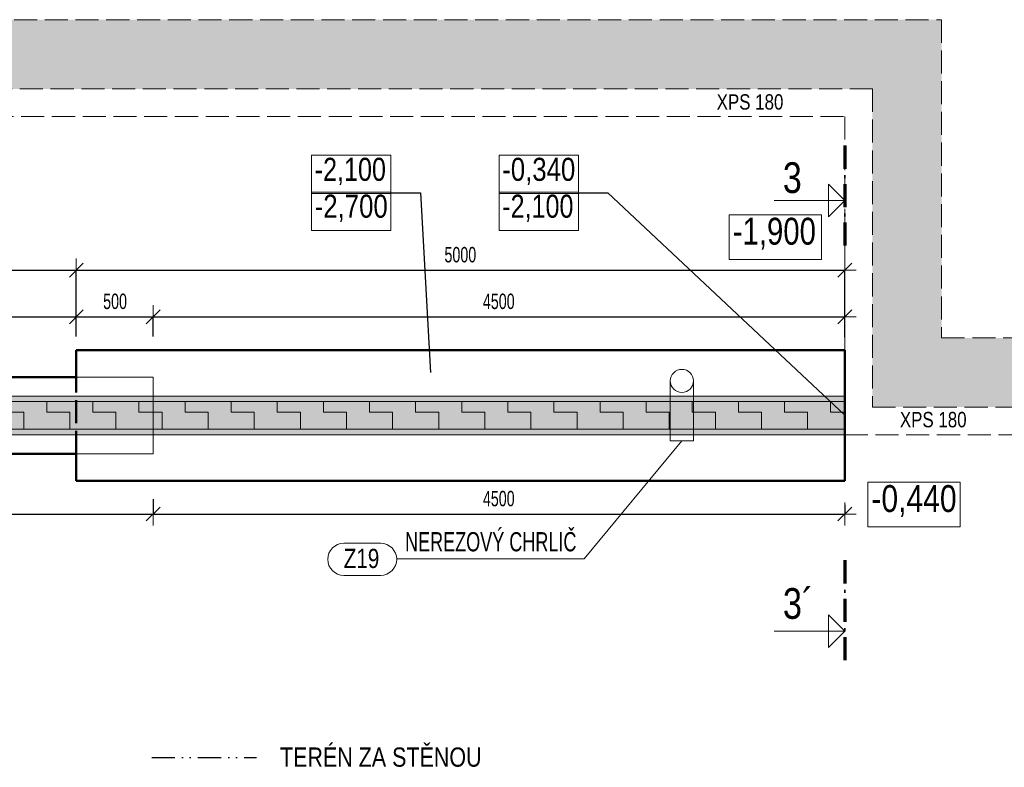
# Model space of a CAD drawing. Header units: millimetres. Extents: x -13576 to 6662, y -71400 to -56441.
# Tile 6 of 7: x -6776 to -370, y -62011 to -57147. Entities that reach past the tile are written whole.
import ezdxf

# ---------------------------------------------------------------- set-up
doc = ezdxf.new("R2010")
doc.units = ezdxf.units.MM
doc.header["$PDMODE"] = 65
for name, pattern in [('Carkovana 2x_1', [200, 150, -50]), ('Cerchovana_1', [250, 150, -50, 0, -50]), ('JIS_09_15', [300, 150, -50, 0, -50, 0, -50])]:
    doc.linetypes.add(name, pattern=pattern)
doc.layers.add('XR$1$OPĚRNÁ ZEĎ U BOČNÍHO VSTUPU_1', color=7, linetype='Continuous', lineweight=25)
doc.layers.add('XR$5$POHLED NA STĚNU_1', color=7, linetype='Continuous', lineweight=25)
doc.styles.add('ARIAL', font='ARIAL.TTF')
doc.styles.add('ARIALNARROW', font='ARIALN.TTF')
doc.dimstyles.new('DIMSTYLE_5', dxfattribs={"dimtxt": 100, "dimasz": 150, "dimexe": 0, "dimexo": 0, "dimgap": 50, "dimtad": 2, "dimdec": 0, "dimrnd": 1, "dimzin": 12, "dimdsep": 46, "dimtxsty": 'ARIALNARROW', "dimblk1": 'ALL_ML_STRICH', "dimblk2": 'ALL_ML_STRICH', "dimsah": 1, "dimcen": 0, "dimclrd": 6, "dimclre": 6, "dimclrt": 6, "dimadec": 0, "dimazin": 0, "dimtfac": 1, "dimtdec": 0, "dimtix": 1, "dimtmove": 2, "dimatfit": 3, "dimfxl": 0, "dimtzin": 0, "dimlwd": 0, "dimlwe": 13, "dimarcsym": 0})

# ---------------------------------------------------------------- blocks, each defined once
blk = doc.blocks.new('ALL_ML_STRICH')
at = {"color": 0, "linetype": 'ByBlock', "lineweight": -2}
for p, q in [((0, -0.5), (0, 0.5)), ((-1, 0), (0.5, 0)), ((-0.3, -0.3), (0.3, 0.3))]:
    blk.add_line(p, q, dxfattribs=at)
blk = doc.blocks.new('*D14')
at = {"layer": 'DEFPOINTS', "color": 6, "linetype": 'Continuous', "lineweight": 13}
for p in [(-8907.8, -59846.7), (-5907.8, -59971.7), (-8907.8, -60363.1)]:
    blk.add_point(p, dxfattribs=at)
at = {"layer": 'XR$1$OPĚRNÁ ZEĎ U BOČNÍHO VSTUPU_1', "color": 6, "linetype": 'Continuous', "lineweight": -2}
for p, q in [((-8907.8, -60266.9), (-8907.8, -60363.1)), ((-5907.8, -60266.9), (-5907.8, -60363.1)), ((-8907.8, -60363.1), (-5907.8, -60363.1))]:
    blk.add_line(p, q, dxfattribs=at)
at = {"layer": 'XR$1$OPĚRNÁ ZEĎ U BOČNÍHO VSTUPU_1', "color": 6, "linetype": 'Continuous', "lineweight": 13, "xscale": 150, "yscale": 150, "zscale": 150, "rotation": 180}
blk.add_blockref('ALL_ML_STRICH', (-8907.8, -60363.1), dxfattribs=at)
at = {"layer": 'XR$1$OPĚRNÁ ZEĎ U BOČNÍHO VSTUPU_1', "color": 6, "linetype": 'Continuous', "lineweight": 13, "xscale": 150, "yscale": 150, "zscale": 150}
blk.add_blockref('ALL_ML_STRICH', (-5907.8, -60363.1), dxfattribs=at)
at = {"layer": 'XR$1$OPĚRNÁ ZEĎ U BOČNÍHO VSTUPU_1', "color": 6, "linetype": 'Continuous', "lineweight": 13, "insert": (-7408.9, -60263.1), "char_height": 100, "width": 324.571, "attachment_point": 5, "style": 'ARIALNARROW'}
blk.add_mtext('\\W0.81;\\A1;{3000}', dxfattribs=at)
blk = doc.blocks.new('*D15')
at = {"layer": 'DEFPOINTS', "color": 6, "linetype": 'Continuous', "lineweight": 13}
for p in [(-1407.8, -59846.7), (-5907.8, -59971.7), (-5907.8, -60363.1)]:
    blk.add_point(p, dxfattribs=at)
at = {"layer": 'XR$1$OPĚRNÁ ZEĎ U BOČNÍHO VSTUPU_1', "color": 6, "linetype": 'Continuous', "lineweight": -2}
for p, q in [((-5907.8, -60266.9), (-5907.8, -60363.1)), ((-1407.8, -60302.9), (-1407.8, -60363.1)), ((-5907.8, -60363.1), (-1407.8, -60363.1))]:
    blk.add_line(p, q, dxfattribs=at)
at = {"layer": 'XR$1$OPĚRNÁ ZEĎ U BOČNÍHO VSTUPU_1', "color": 6, "linetype": 'Continuous', "lineweight": 13, "xscale": 150, "yscale": 150, "zscale": 150, "rotation": 180}
blk.add_blockref('ALL_ML_STRICH', (-5907.8, -60363.1), dxfattribs=at)
at = {"layer": 'XR$1$OPĚRNÁ ZEĎ U BOČNÍHO VSTUPU_1', "color": 6, "linetype": 'Continuous', "lineweight": 13, "xscale": 150, "yscale": 150, "zscale": 150}
blk.add_blockref('ALL_ML_STRICH', (-1407.8, -60363.1), dxfattribs=at)
at = {"layer": 'XR$1$OPĚRNÁ ZEĎ U BOČNÍHO VSTUPU_1', "color": 6, "linetype": 'Continuous', "lineweight": 13, "insert": (-3658.9, -60263.1), "char_height": 100, "width": 324.571, "attachment_point": 5, "style": 'ARIALNARROW'}
blk.add_mtext('\\W0.81;\\A1;{4500}', dxfattribs=at)
blk = doc.blocks.new('*D17')
at = {"layer": 'DEFPOINTS', "color": 6, "linetype": 'Continuous', "lineweight": 13}
for p in [(-9407.8, -58776.1), (-9407.8, -59471.7), (-6407.8, -59471.7)]:
    blk.add_point(p, dxfattribs=at)
at = {"layer": 'XR$1$OPĚRNÁ ZEĎ U BOČNÍHO VSTUPU_1', "color": 6, "linetype": 'Continuous', "lineweight": -2}
for p, q in [((-9407.8, -59133.5), (-9407.8, -58776.1)), ((-9407.8, -58776.1), (-6407.8, -58776.1)), ((-6407.8, -59133.5), (-6407.8, -58776.1))]:
    blk.add_line(p, q, dxfattribs=at)
at = {"layer": 'XR$1$OPĚRNÁ ZEĎ U BOČNÍHO VSTUPU_1', "color": 6, "linetype": 'Continuous', "lineweight": 13, "xscale": 150, "yscale": 150, "zscale": 150, "rotation": 180}
blk.add_blockref('ALL_ML_STRICH', (-9407.8, -58776.1), dxfattribs=at)
at = {"layer": 'XR$1$OPĚRNÁ ZEĎ U BOČNÍHO VSTUPU_1', "color": 6, "linetype": 'Continuous', "lineweight": 13, "xscale": 150, "yscale": 150, "zscale": 150}
blk.add_blockref('ALL_ML_STRICH', (-6407.8, -58776.1), dxfattribs=at)
at = {"layer": 'XR$1$OPĚRNÁ ZEĎ U BOČNÍHO VSTUPU_1', "color": 6, "linetype": 'Continuous', "lineweight": 13, "insert": (-7908.9, -58676.1), "char_height": 100, "width": 324.571, "attachment_point": 5, "style": 'ARIALNARROW'}
blk.add_mtext('\\W0.81;\\A1;{3000}', dxfattribs=at)
blk = doc.blocks.new('*D18')
at = {"layer": 'DEFPOINTS', "color": 6, "linetype": 'Continuous', "lineweight": 13}
for p in [(-6407.8, -58776.1), (-1407.8, -59296.7), (-6407.8, -59471.7)]:
    blk.add_point(p, dxfattribs=at)
at = {"layer": 'XR$1$OPĚRNÁ ZEĎ U BOČNÍHO VSTUPU_1', "color": 6, "linetype": 'Continuous', "lineweight": -2}
for p, q in [((-6407.8, -59133.5), (-6407.8, -58776.1)), ((-6407.8, -58776.1), (-1407.8, -58776.1)), ((-1407.8, -59115.6), (-1407.8, -58776.1))]:
    blk.add_line(p, q, dxfattribs=at)
at = {"layer": 'XR$1$OPĚRNÁ ZEĎ U BOČNÍHO VSTUPU_1', "color": 6, "linetype": 'Continuous', "lineweight": 13, "xscale": 150, "yscale": 150, "zscale": 150, "rotation": 180}
blk.add_blockref('ALL_ML_STRICH', (-6407.8, -58776.1), dxfattribs=at)
at = {"layer": 'XR$1$OPĚRNÁ ZEĎ U BOČNÍHO VSTUPU_1', "color": 6, "linetype": 'Continuous', "lineweight": 13, "xscale": 150, "yscale": 150, "zscale": 150}
blk.add_blockref('ALL_ML_STRICH', (-1407.8, -58776.1), dxfattribs=at)
at = {"layer": 'XR$1$OPĚRNÁ ZEĎ U BOČNÍHO VSTUPU_1', "color": 6, "linetype": 'Continuous', "lineweight": 13, "insert": (-3908.9, -58676.1), "char_height": 100, "width": 324.571, "attachment_point": 5, "style": 'ARIALNARROW'}
blk.add_mtext('\\W0.81;\\A1;{5000}', dxfattribs=at)
blk = doc.blocks.new('*D21')
at = {"layer": 'DEFPOINTS', "color": 6, "linetype": 'Continuous', "lineweight": 13}
for p in [(-8907.8, -59079.8), (-6407.8, -59296.7), (-8907.8, -59471.7)]:
    blk.add_point(p, dxfattribs=at)
at = {"layer": 'XR$1$OPĚRNÁ ZEĎ U BOČNÍHO VSTUPU_1', "color": 6, "linetype": 'Continuous', "lineweight": -2}
for p, q in [((-8907.8, -59242.7), (-8907.8, -59079.8)), ((-8907.8, -59079.8), (-6407.8, -59079.8)), ((-6407.8, -59207), (-6407.8, -59079.8))]:
    blk.add_line(p, q, dxfattribs=at)
at = {"layer": 'XR$1$OPĚRNÁ ZEĎ U BOČNÍHO VSTUPU_1', "color": 6, "linetype": 'Continuous', "lineweight": 13, "xscale": 150, "yscale": 150, "zscale": 150, "rotation": 180}
blk.add_blockref('ALL_ML_STRICH', (-8907.8, -59079.8), dxfattribs=at)
at = {"layer": 'XR$1$OPĚRNÁ ZEĎ U BOČNÍHO VSTUPU_1', "color": 6, "linetype": 'Continuous', "lineweight": 13, "xscale": 150, "yscale": 150, "zscale": 150}
blk.add_blockref('ALL_ML_STRICH', (-6407.8, -59079.8), dxfattribs=at)
at = {"layer": 'XR$1$OPĚRNÁ ZEĎ U BOČNÍHO VSTUPU_1', "color": 6, "linetype": 'Continuous', "lineweight": 13, "insert": (-7658.9, -58979.8), "char_height": 100, "width": 324.571, "attachment_point": 5, "style": 'ARIALNARROW'}
blk.add_mtext('\\W0.81;\\A1;{2500}', dxfattribs=at)
blk = doc.blocks.new('*D22')
at = {"layer": 'DEFPOINTS', "color": 6, "linetype": 'Continuous', "lineweight": 13}
for p in [(-6407.8, -59079.8), (-6407.8, -59296.7), (-5907.8, -59471.7)]:
    blk.add_point(p, dxfattribs=at)
at = {"layer": 'XR$1$OPĚRNÁ ZEĎ U BOČNÍHO VSTUPU_1', "color": 6, "linetype": 'Continuous', "lineweight": -2}
for p, q in [((-6407.8, -59207), (-6407.8, -59079.8)), ((-6407.8, -59079.8), (-5907.8, -59079.8)), ((-5907.8, -59207), (-5907.8, -59079.8))]:
    blk.add_line(p, q, dxfattribs=at)
at = {"layer": 'XR$1$OPĚRNÁ ZEĎ U BOČNÍHO VSTUPU_1', "color": 6, "linetype": 'Continuous', "lineweight": 13, "xscale": 150, "yscale": 150, "zscale": 150, "rotation": 180}
blk.add_blockref('ALL_ML_STRICH', (-6407.8, -59079.8), dxfattribs=at)
at = {"layer": 'XR$1$OPĚRNÁ ZEĎ U BOČNÍHO VSTUPU_1', "color": 6, "linetype": 'Continuous', "lineweight": 13, "xscale": 150, "yscale": 150, "zscale": 150}
blk.add_blockref('ALL_ML_STRICH', (-5907.8, -59079.8), dxfattribs=at)
at = {"layer": 'XR$1$OPĚRNÁ ZEĎ U BOČNÍHO VSTUPU_1', "color": 6, "linetype": 'Continuous', "lineweight": 13, "insert": (-6155.3, -58979.8), "char_height": 100, "width": 243.429, "attachment_point": 5, "style": 'ARIALNARROW'}
blk.add_mtext('\\W0.81;\\A1;{500}', dxfattribs=at)
blk = doc.blocks.new('*D23')
at = {"layer": 'DEFPOINTS', "color": 6, "linetype": 'Continuous', "lineweight": 13}
for p in [(-5907.8, -59079.8), (-1407.8, -59296.7), (-5907.8, -59471.7)]:
    blk.add_point(p, dxfattribs=at)
at = {"layer": 'XR$1$OPĚRNÁ ZEĎ U BOČNÍHO VSTUPU_1', "color": 6, "linetype": 'Continuous', "lineweight": -2}
for p, q in [((-5907.8, -59207), (-5907.8, -59079.8)), ((-5907.8, -59079.8), (-1407.8, -59079.8)), ((-1407.8, -59212), (-1407.8, -59079.8))]:
    blk.add_line(p, q, dxfattribs=at)
at = {"layer": 'XR$1$OPĚRNÁ ZEĎ U BOČNÍHO VSTUPU_1', "color": 6, "linetype": 'Continuous', "lineweight": 13, "xscale": 150, "yscale": 150, "zscale": 150, "rotation": 180}
blk.add_blockref('ALL_ML_STRICH', (-5907.8, -59079.8), dxfattribs=at)
at = {"layer": 'XR$1$OPĚRNÁ ZEĎ U BOČNÍHO VSTUPU_1', "color": 6, "linetype": 'Continuous', "lineweight": 13, "xscale": 150, "yscale": 150, "zscale": 150}
blk.add_blockref('ALL_ML_STRICH', (-1407.8, -59079.8), dxfattribs=at)
at = {"layer": 'XR$1$OPĚRNÁ ZEĎ U BOČNÍHO VSTUPU_1', "color": 6, "linetype": 'Continuous', "lineweight": 13, "insert": (-3658.9, -58979.8), "char_height": 100, "width": 324.571, "attachment_point": 5, "style": 'ARIALNARROW'}
blk.add_mtext('\\W0.81;\\A1;{4500}', dxfattribs=at)

msp = doc.modelspace()

# ---------------------------------------------------------------- hatches: boundary and pattern name
at = {"layer": 'XR$1$OPĚRNÁ ZEĎ U BOČNÍHO VSTUPU_1', "linetype": 'Continuous', "lineweight": 13}
for color, points in [(254, [(-11452.8, -57214.6), (-11482.6, -57289.1), (-11534.8, -57348.6), (-11609.2, -57393.3), (-11691.2, -57430.5), (-11758.2, -57482.7), (-11773.1, -57579.5), (-11774.4, -57596.7), (-1227.8, -57596.7), (-1227.8, -59666.7), (240.8, -59666.7), (276.8, -59619.9), (329.2, -59562.7), (376.9, -59496), (410.2, -59419.7), (438.8, -59348.2), (472.2, -59272), (489.2, -59216.7), (-777.8, -59216.7), (-777.8, -57146.7), (-11412.1, -57146.7)]), (253, [(-1407.8, -59596.7), (-8907.8, -59596.7), (-8907.8, -59631.7), (-1407.8, -59631.7)]), (253, [(-1407.8, -59811.7), (-8907.8, -59811.7), (-8907.8, -59846.7), (-1407.8, -59846.7)])]:
    msp.add_hatch(color=color, dxfattribs=at).paths.add_polyline_path(points)
msp.add_hatch(color=11, dxfattribs=at).paths.add_polyline_path([(-8907.8, -59811.7), (-1407.8, -59811.7), (-1407.8, -59631.7), (-8907.8, -59631.7)], flags=0)
h = msp.add_hatch(dxfattribs=at)
h.set_pattern_fill('VZOR', scale=150, style=0, pattern_type=2)
h.set_pattern_definition([(0, (300, 300), (150, 150), [150, -150]), (90, (300, 300), (-150, 150), [150, -150])])
h.paths.add_polyline_path([(-8907.8, -59811.7), (-1407.8, -59811.7), (-1407.8, -59631.7), (-8907.8, -59631.7)], flags=0)

# ---------------------------------------------------------------- linework, layer by layer
at = {"layer": 'XR$1$OPĚRNÁ ZEĎ U BOČNÍHO VSTUPU_1', "color": 8, "linetype": 'Carkovana 2x_1', "lineweight": 13}
for p, q in [((-11412.1, -57146.7), (-777.8, -57146.7)), ((-777.8, -57146.7), (-777.8, -59216.7)), ((-11774.4, -57596.7), (-1227.8, -57596.7)), ((-1227.8, -57596.7), (-1227.8, -59666.7)), ((-11765.6, -57776.7), (-1407.8, -57776.7)), ((-1407.8, -57776.7), (-1407.8, -59846.7)), ((-777.8, -59216.7), (489.2, -59216.7)), ((-1227.8, -59666.7), (240.8, -59666.7)), ((-1407.8, -59846.7), (219.6, -59846.7))]:
    msp.add_line(p, q, dxfattribs=at)
at = {"layer": 'XR$1$OPĚRNÁ ZEĎ U BOČNÍHO VSTUPU_1', "color": 7, "linetype": 'Cerchovana_1', "lineweight": 70}
for p, q in [((-1407.8, -57966.2), (-1407.8, -58677.2)), ((-1407.8, -60664), (-1407.8, -61337.1))]:
    msp.add_line(p, q, dxfattribs=at)
at = {"layer": 'XR$1$OPĚRNÁ ZEĎ U BOČNÍHO VSTUPU_1', "color": 7, "linetype": 'Continuous', "lineweight": 13}
for p, q in [((-1407.8, -58323.1), (-1513.9, -58217)), ((-1513.9, -58217), (-1513.9, -58429.1)), ((-1866.2, -58323.1), (-1407.8, -58323.1)), ((-1513.9, -58429.1), (-1407.8, -58323.1)), ((-6407.8, -59471.7), (-5907.8, -59471.7)), ((-5907.8, -59971.7), (-5907.8, -59471.7)), ((-2542.8, -59496.7), (-2542.8, -59886.7)), ((-2392.8, -59886.7), (-2392.8, -59496.7)), ((-3103.7, -60653.6), (-2467.8, -59886.7)), ((-2542.8, -59886.7), (-2392.8, -59886.7)), ((-6407.8, -59971.7), (-5907.8, -59971.7)), ((-4427.1, -60553.6), (-4667.8, -60553.6)), ((-4323.7, -60653.6), (-3103.7, -60653.6)), ((-4427.1, -60761.9), (-4667.8, -60761.9)), ((-1513.9, -61231.3), (-1513.9, -61019.2)), ((-1513.9, -61019.2), (-1407.8, -61125.2)), ((-1866.2, -61125.2), (-1407.8, -61125.2)), ((-1407.8, -61125.2), (-1513.9, -61231.3))]:
    msp.add_line(p, q, dxfattribs=at)
at = {"layer": 'XR$1$OPĚRNÁ ZEĎ U BOČNÍHO VSTUPU_1', "color": 7, "linetype": 'Continuous', "lineweight": 25}
for p, q in [((-4358.4, -58272.9), (-4168.4, -58272.9)), ((-4168.4, -58272.9), (-4102.1, -59441.6)), ((-3138.4, -58272.9), (-2948.4, -58272.9)), ((-2948.4, -58272.9), (-1407.8, -59720.7))]:
    msp.add_line(p, q, dxfattribs=at)
at = {"layer": 'XR$1$OPĚRNÁ ZEĎ U BOČNÍHO VSTUPU_1', "color": 14, "linetype": 'Continuous', "lineweight": 50}
for p, q in [((-6407.8, -59471.7), (-6407.8, -59296.7)), ((-1407.8, -59296.7), (-6407.8, -59296.7)), ((-1407.8, -60146.7), (-1407.8, -59296.7)), ((-6407.8, -59471.7), (-9407.8, -59471.7)), ((-11607.8, -59971.7), (-6407.8, -59971.7)), ((-6407.8, -60146.7), (-6407.8, -59971.7)), ((-1407.8, -60146.7), (-6407.8, -60146.7))]:
    msp.add_line(p, q, dxfattribs=at)
at = {"layer": 'XR$1$OPĚRNÁ ZEĎ U BOČNÍHO VSTUPU_1', "color": 14, "linetype": 'Carkovana 2x_1', "lineweight": 50}
msp.add_line((-6407.8, -59971.7), (-6407.8, -59471.7), dxfattribs=at)
at = {"layer": 'XR$1$OPĚRNÁ ZEĎ U BOČNÍHO VSTUPU_1', "color": 14, "linetype": 'Continuous', "lineweight": 13}
for p, q in [((-8907.8, -59596.7), (-1407.8, -59596.7)), ((-1407.8, -59631.7), (-8907.8, -59631.7)), ((-5907.8, -59596.7), (-5907.8, -59846.7)), ((-5907.8, -59596.7), (-5907.8, -59846.7)), ((-1407.8, -59596.7), (-1407.8, -59846.7)), ((-8907.8, -59811.7), (-1407.8, -59811.7)), ((-8907.8, -59846.7), (-1407.8, -59846.7))]:
    msp.add_line(p, q, dxfattribs=at)
at = {"layer": 'XR$1$OPĚRNÁ ZEĎ U BOČNÍHO VSTUPU_1', "color": 14, "linetype": 'JIS_09_15', "lineweight": 13}
msp.add_line((-8907.8, -59846.7), (-1407.8, -59846.7), dxfattribs=at)
at = {"layer": 'XR$1$OPĚRNÁ ZEĎ U BOČNÍHO VSTUPU_1', "color": 7, "linetype": 'Continuous', "lineweight": 13}
for points in [[(-4876.4, -58278.1), (-4361, -58278.1), (-4361, -58028.1), (-4876.4, -58028.1), (-4876.4, -58278.1)], [(-3656.4, -58278.1), (-3141, -58278.1), (-3141, -58028.1), (-3656.4, -58028.1), (-3656.4, -58278.1)], [(-4876.4, -58518.1), (-4361, -58518.1), (-4361, -58268.1), (-4876.4, -58268.1), (-4876.4, -58518.1)], [(-3656.4, -58518.1), (-3141, -58518.1), (-3141, -58268.1), (-3656.4, -58268.1), (-3656.4, -58518.1)], [(-2159.5, -58707.1), (-1558.3, -58707.1), (-1558.3, -58415.4), (-2159.5, -58415.4), (-2159.5, -58707.1)], [(-1258, -60446.4), (-656.7, -60446.4), (-656.7, -60154.8), (-1258, -60154.8), (-1258, -60446.4)]]:
    msp.add_lwpolyline(points, dxfattribs=at)
at = {"layer": 'XR$1$OPĚRNÁ ZEĎ U BOČNÍHO VSTUPU_1', "color": 14, "linetype": 'Continuous', "lineweight": 50}
msp.add_lwpolyline([(-6407.8, -59471.7), (-6407.8, -59471.7)], close=True, dxfattribs=at)
at = {"layer": 'XR$1$OPĚRNÁ ZEĎ U BOČNÍHO VSTUPU_1', "color": 7, "linetype": 'Continuous', "lineweight": 13}
msp.add_circle((-2467.8, -59496.7), 75, dxfattribs=at)
for centre, start, end in [((-4667.8, -60657.7), 90, 270), ((-4427.1, -60657.7), 270, 90)]:
    msp.add_arc(centre, 104.2, start, end, dxfattribs=at)
at = {"layer": 'XR$5$POHLED NA STĚNU_1', "color": 1, "linetype": 'JIS_09_15', "lineweight": 25}
msp.add_line((-5916.2, -61946.6), (-5236.2, -61946.6), dxfattribs=at)

# ---------------------------------------------------------------- texts
at = {"layer": 'XR$1$OPĚRNÁ ZEĎ U BOČNÍHO VSTUPU_1', "color": 7, "linetype": 'Continuous', "lineweight": 18, "char_height": 100, "width": 490.818, "attachment_point": 7, "style": 'ARIALNARROW'}
for insert in [(-2241.3, -57733.2), (-1049.3, -59800.1)]:
    msp.add_mtext('\\W0.96;XPS 180', dxfattribs=dict(at, insert=insert))
at = {"layer": 'XR$1$OPĚRNÁ ZEĎ U BOČNÍHO VSTUPU_1', "color": 7, "linetype": 'Continuous', "lineweight": 13, "attachment_point": 7, "style": 'ARIAL'}
for s, insert, char_height, width in [('\\W0.78;-2,100', (-4856.4, -58223.1), 150, 533.828), ('\\W0.80;-0,340', (-3636.4, -58223.1), 150, 534.965), ('\\W0.80;-2,700', (-4856.4, -58463.1), 150, 534.965), ('\\W0.78;-2,100', (-3636.4, -58463.1), 150, 533.828), ('\\W0.78;-1,900', (-2136.2, -58642.9), 175, 622.799), ('\\W0.80;-0,440', (-1234.6, -60382.3), 175, 624.126), ('\\W0.77;Z19', (-4667.8, -60716.1), 125, 288.899)]:
    msp.add_mtext(s, dxfattribs=dict(at, insert=insert, char_height=char_height, width=width))
at = {"layer": 'XR$1$OPĚRNÁ ZEĎ U BOČNÍHO VSTUPU_1', "color": 7, "linetype": 'Continuous', "lineweight": 35, "char_height": 200, "attachment_point": 7, "style": 'ARIAL'}
for s, insert, width in [('\\W0.79;3', (-1810.4, -58277.2), 204.558), ('\\W0.80;3´', (-1810.4, -61047.7), 279.618)]:
    msp.add_mtext(s, dxfattribs=dict(at, insert=insert, width=width))
at = {"layer": 'XR$1$OPĚRNÁ ZEĎ U BOČNÍHO VSTUPU_1', "color": 7, "linetype": 'Continuous', "lineweight": 25, "insert": (-4268.8, -60607.7), "char_height": 125, "width": 1164.432, "attachment_point": 7, "style": 'ARIALNARROW'}
msp.add_mtext('\\W0.82;NEREZOVÝ CHRLIČ', dxfattribs=at)
at = {"layer": 'XR$5$POHLED NA STĚNU_1', "color": 7, "linetype": 'Continuous', "lineweight": 25, "insert": (-5082.4, -62008.7), "char_height": 125, "width": 1363.373, "attachment_point": 7, "style": 'ARIAL'}
msp.add_mtext('\\W0.80;TERÉN ZA STĚNOU', dxfattribs=at)

# ---------------------------------------------------------------- dimensions: what is measured, and where the dimension line sits
at = {"layer": 'XR$1$OPĚRNÁ ZEĎ U BOČNÍHO VSTUPU_1', "color": 6, "linetype": 'Continuous', "lineweight": 13}
for base, p1, p2, picture, middle in [((-6407.8, -58776.1), (-9407.8, -59133.5), (-6407.8, -59133.5), '*D17', (-7908.9, -58676.1)), ((-1407.8, -58776.1), (-6407.8, -59133.5), (-1407.8, -59115.6), '*D18', (-3908.9, -58676.1)), ((-6407.8, -59079.8), (-8907.8, -59242.7), (-6407.8, -59207), '*D21', (-7658.9, -58979.8)), ((-5907.8, -59079.8), (-6407.8, -59207), (-5907.8, -59207), '*D22', (-6155.3, -58979.8)), ((-1407.8, -59079.8), (-5907.8, -59207), (-1407.8, -59212), '*D23', (-3658.9, -58979.8)), ((-5907.8, -60363.1), (-8907.8, -60266.9), (-5907.8, -60266.9), '*D14', (-7408.9, -60263.1)), ((-1407.8, -60363.1), (-5907.8, -60266.9), (-1407.8, -60302.9), '*D15', (-3658.9, -60263.1))]:
    dim = msp.add_linear_dim(base=base, p1=p1, p2=p2, dimstyle='DIMSTYLE_5', override={"dimpost": '<>', "dimclrd": 6, "dimclre": 6, "dimclrt": 6, "dimlwd": 0, "dimlwe": 13}, dxfattribs=at)
    dim.commit()
    dim.dimension.update_dxf_attribs({"geometry": picture, "text_midpoint": middle, "dimtype": 160})

doc.saveas('drawing.dxf')
